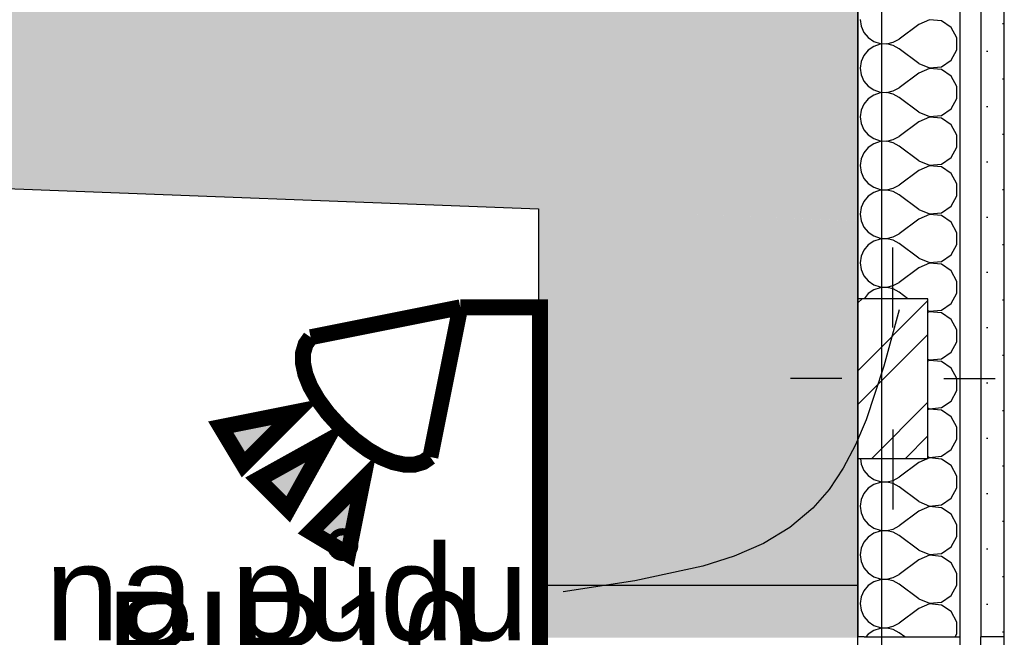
# Model space of a CAD drawing. Extents: x -12025 to 39812, y -28775 to 12.
# Tile 87 of 90: x 30685 to 32227, y -4642 to -3675. Entities that reach past the tile are written whole.
import ezdxf
from ezdxf.enums import TextEntityAlignment as Align

# ---------------------------------------------------------------- set-up
doc = ezdxf.new("R2010")
doc.units = 0
doc.header["$MEASUREMENT"] = 0
doc.linetypes.add('Telekomunikacni vodic', pattern=[9.25, 3, -0.75, 3, -0.75, 0.125, -0.75, 0.125, -0.75])
for name, color, linetype in [('OÚ Dukovany internet + tv + data', 192, 'Continuous'), ('OÚ Dukovany půdorys kóty 1NP', 7, 'Continuous'), ('OÚ Dukovany půdorys podklad 1NP', 7, 'Continuous')]:
    doc.layers.add(name, color=color, linetype=linetype)
doc.styles.add('Arial', font='txt')

# ---------------------------------------------------------------- blocks, each defined once
blk = doc.blocks.new('PIR vějíř (11)')
at = {"color": 0, "linetype": 'Continuous', "const_width": 25}
for points in [[(0, 0), (-234.4, -46.9)], [(-46.9, -234.4), (0, 0)]]:
    blk.add_lwpolyline(points, dxfattribs=at)
at = {"color": 0, "linetype": 'Continuous', "const_width": 25, "flags": 128}
for points in [[(-187.5, -187.5), (-207.3, -165.8), (-223, -144.6), (-234.8, -124.2), (-242.5, -105.1), (-246.3, -87.4), (-246.2, -71.6), (-242.2, -58), (-234.4, -46.9), (-234.4, -46.9)], [(-46.9, -234.4), (-58, -242.2), (-71.6, -246.2), (-87.4, -246.3), (-105.1, -242.5), (-124.2, -234.8), (-144.6, -223), (-165.8, -207.3), (-187.5, -187.5), (-187.5, -187.5)]]:
    blk.add_lwpolyline(points, dxfattribs=at)
at = {"color": 0, "linetype": 'Continuous', "const_width": 25}
for points in [[(-257.8, -164.1), (-339.8, -246.1), (-375, -187.5)], [(-210.9, -210.9), (-316.4, -269.5), (-269.5, -316.4), (-210.9, -210.9)], [(-152.3, -269.5), (-234.4, -351.6), (-175.8, -386.7)]]:
    blk.add_lwpolyline(points, close=True, dxfattribs=at)
at = {"color": 0, "linetype": 'Continuous'}
for points in [[(-257.8, -164.1), (-339.8, -246.1), (-375, -187.5)], [(-210.9, -210.9), (-316.4, -269.5), (-210.9, -210.9), (-269.5, -316.4)], [(-152.3, -269.5), (-234.4, -351.6), (-175.8, -386.7)]]:
    blk.add_solid(points, dxfattribs=at)
at = {"color": 0, "linetype": 'Continuous', "style": 'Arial'}
blk.add_text('-PIR10', height=150, dxfattribs=at).set_placement((-625, -595.3))

msp = doc.modelspace()

# ---------------------------------------------------------------- hatches: boundary and pattern name
at = {"layer": 'OÚ Dukovany půdorys podklad 1NP', "linetype": 'Continuous'}
h = msp.add_hatch(dxfattribs=at)
h.set_pattern_fill('OMÍTKA_01', color=21, style=0, pattern_type=2)
h.set_pattern_definition([(0, (0, 0), (0, 86.60254), [0, -50]), (0, (25, 43.3), (0, 86.60254), [0, -50])])
edge = h.paths.add_edge_path()
edge.add_spline(control_points=[(32190.2, -3201.5), (32190.2, -3201.5), (32190.2, -4641.1), (32190.2, -4641.1)], knot_values=[0, 0, 0, 0, 1, 1, 1, 1], degree=3, periodic=0)
edge.add_spline(control_points=[(32190.2, -4641.1), (32190.2, -4641.1), (32226.8, -4641.1), (32226.8, -4641.1)], knot_values=[0, 0, 0, 0, 1, 1, 1, 1], degree=3, periodic=0)
edge.add_spline(control_points=[(32226.8, -4641.1), (32226.8, -4641.1), (32226.8, -3204.2), (32226.8, -3204.2)], knot_values=[0, 0, 0, 0, 1, 1, 1, 1], degree=3, periodic=0)
edge.add_spline(control_points=[(32226.8, -3204.2), (32226.8, -3204.2), (32190.2, -3201.5), (32190.2, -3201.5)], knot_values=[0, 0, 0, 0, 1, 1, 1, 1], degree=3, periodic=0)
edge.add_spline(control_points=[(32190.2, -3201.5), (32190.2, -3201.5), (32190.2, -3201.5), (32190.2, -3201.5)], knot_values=[0, 0, 0, 0, 1, 1, 1, 1], degree=3, periodic=0)
h = msp.add_hatch(dxfattribs=at)
h.set_pattern_fill('KOV___OCEL', color=151, style=0, pattern_type=2)
h.set_pattern_definition([(45, (0, 0), (-79.5495, 79.5495), []), (45, (-26.52, 26.52), (-79.5495, 79.5495), [])])
edge = h.paths.add_edge_path()
edge.add_spline(control_points=[(31997.2, -4361.5), (31997.2, -4361.5), (32107.2, -4361.5), (32107.2, -4361.5)], knot_values=[0, 0, 0, 0, 1, 1, 1, 1], degree=3, periodic=0)
edge.add_spline(control_points=[(32107.2, -4361.5), (32107.2, -4361.5), (32107.2, -4111.5), (32107.2, -4111.5)], knot_values=[0, 0, 0, 0, 1, 1, 1, 1], degree=3, periodic=0)
edge.add_spline(control_points=[(32107.2, -4111.5), (32107.2, -4111.5), (31997.2, -4111.5), (31997.2, -4111.5)], knot_values=[0, 0, 0, 0, 1, 1, 1, 1], degree=3, periodic=0)
edge.add_spline(control_points=[(31997.2, -4111.5), (31997.2, -4111.5), (31997.2, -4361.5), (31997.2, -4361.5)], knot_values=[0, 0, 0, 0, 1, 1, 1, 1], degree=3, periodic=0)
edge.add_spline(control_points=[(31997.2, -4361.5), (31997.2, -4361.5), (31997.2, -4361.5), (31997.2, -4361.5)], knot_values=[0, 0, 0, 0, 1, 1, 1, 1], degree=3, periodic=0)

# ---------------------------------------------------------------- linework, layer by layer
at = {"layer": 'OÚ Dukovany internet + tv + data', "linetype": 'Telekomunikacni vodic', "ltscale": 100, "const_width": 25}
msp.add_lwpolyline([(31375, -6500), (31500, -6500), (31500, -4125), (31375, -4125)], dxfattribs=at)
at = {"layer": 'OÚ Dukovany půdorys kóty 1NP', "color": 154, "linetype": 'Continuous', "flags": 128}
for points in [[(32062.4, -4128.8), (32038.3, -4217.3), (32010.4, -4301.4), (31993.7, -4340.5), (31974.6, -4376.9), (31952.5, -4410.1), (31926.9, -4439.6), (31926.9, -4439.6)], [(31926.9, -4439.6), (31890.8, -4469.8), (31849.6, -4494.5), (31804, -4514.4), (31754.8, -4530.3), (31648.5, -4553.4), (31536.2, -4570.2), (31536.2, -4570.2)]]:
    msp.add_lwpolyline(points, dxfattribs=at)
at = {"layer": 'OÚ Dukovany půdorys podklad 1NP', "color": 1, "linetype": 'Continuous'}
for p, q in [((32226.8, -4641.1), (32226.8, -3167.5)), ((32190.2, -3201.5), (32190.2, -4641.1)), ((31997.5, -3380.7), (31997.5, -4111.5)), ((32157.5, -4641.1), (32157.5, -3392.6)), ((32052.2, -4156.5), (32052.2, -4031.5)), ((31972.2, -4236.5), (31892.2, -4236.5)), ((32132.2, -4236.5), (32212.2, -4236.5)), ((32052.2, -4316.5), (32052.2, -4441.5)), ((31997.5, -4361.5), (31997.5, -4641.1)), ((31497.2, -4560.7), (31497.2, -4642.1)), ((31997.2, -4642.1), (31997.2, -4560.7)), ((31997.4, -5991.1), (31997.5, -4641.1)), ((32007.5, -4641.1), (31997.5, -4641.1)), ((32007.5, -4641.1), (31997.5, -4641.1)), ((32007.5, -4641.1), (32157.5, -4641.1)), ((32007.5, -4641.1), (32157.5, -4641.1)), ((32157.4, -5991.1), (32157.5, -4641.1)), ((32226.8, -4641.1), (32190.2, -4641.1)), ((32226.8, -4641.1), (32190.2, -4641.1)), ((32190.2, -5991.1), (32190.2, -4641.1)), ((32226.8, -5991.1), (32226.8, -4641.1))]:
    msp.add_line(p, q, dxfattribs=at)
at = {"layer": 'OÚ Dukovany půdorys podklad 1NP', "color": 8, "linetype": 'Continuous'}
for p, q in [((31997.2, -10380.5), (31997.2, -3380.7)), ((32034.5, -3380.7), (32034.5, -10380.5))]:
    msp.add_line(p, q, dxfattribs=at)
at = {"layer": 'OÚ Dukovany půdorys podklad 1NP', "color": 7, "linetype": 'Continuous'}
for p, q in [((31997.7, -3989.8), (31997.5, -3380.7)), ((26378.8, -3776.6), (31497.2, -3970.8)), ((31497.2, -3970.8), (31497.2, -4560.7)), ((31997.2, -4111.5), (31997.2, -3989.8)), ((31997.2, -4560.7), (31997.2, -4361.5)), ((31847.2, -4560.7), (31497.2, -4560.7)), ((31897.2, -4560.7), (31847.2, -4560.7)), ((31997.2, -4560.7), (31897.2, -4560.7))]:
    msp.add_line(p, q, dxfattribs=at)
at = {"layer": 'OÚ Dukovany půdorys podklad 1NP', "color": 21, "linetype": 'Continuous'}
for p, q in [((32001.3, -3674.6), (32002.7, -3685)), ((32092.7, -3682.2), (32062.2, -3705.1)), ((32109.8, -3675), (32092.7, -3682.2)), ((32128.3, -3676.8), (32109.8, -3675)), ((32143.8, -3687), (32128.3, -3676.8)), ((32002.7, -3685), (32007, -3694.6)), ((32007, -3694.6), (32013.7, -3702.7)), ((32152.5, -3703.4), (32143.8, -3687)), ((32013.7, -3702.7), (32022.3, -3708.7)), ((32022.3, -3708.7), (32032.3, -3712)), ((32032.3, -3713.3), (32022.3, -3716.7)), ((32032.3, -3712), (32042.8, -3712.5)), ((32042.8, -3712.8), (32032.3, -3713.3)), ((32042.8, -3712.5), (32053, -3710.1)), ((32053, -3715.2), (32042.8, -3712.8)), ((32053, -3710.1), (32062.2, -3705.1)), ((32062.2, -3720.3), (32053, -3715.2)), ((32152.5, -3722), (32152.5, -3703.4)), ((32007, -3730.7), (32002.7, -3740.4)), ((32013.7, -3722.7), (32007, -3730.7)), ((32022.3, -3716.7), (32013.7, -3722.7)), ((32092.7, -3743.2), (32062.2, -3720.3)), ((32143.8, -3738.3), (32152.5, -3722)), ((32002.7, -3740.4), (32001.3, -3750.8)), ((32092.7, -3743.2), (32109.8, -3750.3)), ((32128.3, -3748.6), (32143.8, -3738.3)), ((32001.3, -3750.8), (32002.7, -3761.2)), ((32002.7, -3761.2), (32007, -3770.8)), ((32092.7, -3758.4), (32062.2, -3781.3)), ((32109.8, -3751.2), (32092.7, -3758.4)), ((32109.8, -3750.3), (32128.3, -3748.6)), ((32128.3, -3753), (32109.8, -3751.2)), ((32143.8, -3763.2), (32128.3, -3753)), ((32007, -3770.8), (32013.7, -3778.9)), ((32152.5, -3779.6), (32143.8, -3763.2)), ((32013.7, -3778.9), (32022.3, -3784.8)), ((32022.3, -3784.8), (32032.3, -3788.2)), ((32032.3, -3789.5), (32022.3, -3792.9)), ((32032.3, -3788.2), (32042.8, -3788.7)), ((32042.8, -3789), (32032.3, -3789.5)), ((32042.8, -3788.7), (32053, -3786.3)), ((32053, -3791.4), (32042.8, -3789)), ((32053, -3786.3), (32062.2, -3781.3)), ((32062.2, -3796.5), (32053, -3791.4)), ((32152.5, -3798.2), (32152.5, -3779.6)), ((32007, -3806.9), (32002.7, -3816.6)), ((32013.7, -3798.8), (32007, -3806.9)), ((32022.3, -3792.9), (32013.7, -3798.8)), ((32092.7, -3819.3), (32062.2, -3796.5)), ((32143.7, -3814.5), (32152.5, -3798.2)), ((32002.7, -3816.6), (32001.3, -3827)), ((32092.7, -3819.3), (32109.8, -3826.5)), ((32128.3, -3824.8), (32143.7, -3814.5)), ((32001.3, -3827), (32002.7, -3837.4)), ((32002.7, -3837.4), (32007, -3847)), ((32092.7, -3834.6), (32062.2, -3857.4)), ((32109.8, -3827.4), (32092.7, -3834.6)), ((32109.8, -3826.5), (32128.3, -3824.8)), ((32128.3, -3829.2), (32109.8, -3827.4)), ((32143.7, -3839.4), (32128.3, -3829.2)), ((32007, -3847), (32013.7, -3855.1)), ((32152.5, -3855.8), (32143.7, -3839.4)), ((32013.7, -3855.1), (32022.3, -3861)), ((32022.3, -3869.1), (32013.7, -3875)), ((32022.3, -3861), (32032.3, -3864.4)), ((32032.3, -3865.7), (32022.3, -3869.1)), ((32032.3, -3864.4), (32042.8, -3864.9)), ((32042.8, -3865.2), (32032.3, -3865.7)), ((32042.8, -3864.9), (32053, -3862.5)), ((32053, -3867.6), (32042.8, -3865.2)), ((32053, -3862.5), (32062.2, -3857.4)), ((32062.2, -3872.7), (32053, -3867.6)), ((32152.5, -3874.3), (32152.5, -3855.8)), ((32007, -3883.1), (32002.7, -3892.7)), ((32013.7, -3875), (32007, -3883.1)), ((32092.7, -3895.5), (32062.2, -3872.7)), ((32143.7, -3890.7), (32152.5, -3874.3)), ((32002.7, -3892.7), (32001.3, -3903.2)), ((32092.7, -3895.5), (32109.8, -3902.7)), ((32128.3, -3901), (32143.7, -3890.7)), ((32001.3, -3903.2), (32002.7, -3913.6)), ((32002.7, -3913.6), (32007, -3923.2)), ((32092.7, -3910.8), (32062.2, -3933.6)), ((32109.8, -3903.6), (32092.7, -3910.8)), ((32109.8, -3902.7), (32128.3, -3901)), ((32128.3, -3905.3), (32109.8, -3903.6)), ((32143.7, -3915.6), (32128.3, -3905.3)), ((32152.5, -3932), (32143.7, -3915.6)), ((32007, -3923.2), (32013.7, -3931.3)), ((32013.7, -3931.3), (32022.3, -3937.2)), ((32022.3, -3945.3), (32013.7, -3951.2)), ((32022.3, -3937.2), (32032.3, -3940.6)), ((32032.3, -3941.9), (32022.3, -3945.3)), ((32032.3, -3940.6), (32042.8, -3941.1)), ((32042.8, -3941.4), (32032.3, -3941.9)), ((32042.8, -3941.1), (32053, -3938.7)), ((32053, -3943.8), (32042.8, -3941.4)), ((32053, -3938.7), (32062.2, -3933.6)), ((32062.2, -3948.9), (32053, -3943.8)), ((32152.5, -3950.5), (32152.5, -3932)), ((32007, -3959.3), (32002.7, -3968.9)), ((32013.7, -3951.2), (32007, -3959.3)), ((32092.7, -3971.7), (32062.2, -3948.9)), ((32143.7, -3966.9), (32152.5, -3950.5)), ((32002.7, -3968.9), (32001.3, -3979.3)), ((32092.7, -3971.7), (32109.8, -3978.9)), ((32109.8, -3978.9), (32128.3, -3977.2)), ((32128.3, -3977.2), (32143.7, -3966.9)), ((32001.3, -3979.3), (32002.7, -3989.8)), ((32002.7, -3989.8), (32007, -3999.4)), ((32092.7, -3987), (32062.2, -4009.8)), ((32109.8, -3979.8), (32092.7, -3987)), ((32128.3, -3981.5), (32109.8, -3979.8)), ((32143.7, -3991.8), (32128.3, -3981.5)), ((32152.5, -4008.2), (32143.7, -3991.8)), ((32007, -3999.4), (32013.7, -4007.5)), ((32013.7, -4007.5), (32022.3, -4013.4)), ((32152.5, -4026.7), (32152.5, -4008.2)), ((32022.3, -4021.5), (32013.7, -4027.4)), ((32022.3, -4013.4), (32032.3, -4016.8)), ((32032.3, -4018.1), (32022.3, -4021.5)), ((32032.3, -4016.8), (32042.8, -4017.3)), ((32042.8, -4017.6), (32032.3, -4018.1)), ((32042.8, -4017.3), (32053, -4014.9)), ((32053, -4020), (32042.8, -4017.6)), ((32053, -4014.9), (32062.2, -4009.8)), ((32062.2, -4025.1), (32053, -4020)), ((32007, -4035.5), (32002.7, -4045.1)), ((32013.7, -4027.4), (32007, -4035.5)), ((32092.7, -4047.9), (32062.2, -4025.1)), ((32143.7, -4043.1), (32152.5, -4026.7)), ((32002.7, -4045.1), (32001.3, -4055.5)), ((32092.7, -4047.9), (32109.8, -4055.1)), ((32109.8, -4055.1), (32128.3, -4053.4)), ((32128.3, -4053.4), (32143.7, -4043.1)), ((32001.3, -4055.5), (32002.7, -4065.9)), ((32002.7, -4065.9), (32007, -4075.6)), ((32092.7, -4063.2), (32062.2, -4086)), ((32109.8, -4056), (32092.7, -4063.2)), ((32128.3, -4057.7), (32109.8, -4056)), ((32143.7, -4068), (32128.3, -4057.7)), ((32152.5, -4084.4), (32143.7, -4068)), ((32007, -4075.6), (32013.7, -4083.7)), ((32013.7, -4083.7), (32022.3, -4089.6)), ((32152.5, -4102.9), (32152.5, -4084.4)), ((32022.3, -4097.7), (32013.7, -4103.6)), ((32022.3, -4089.6), (32032.3, -4093)), ((32032.3, -4094.3), (32022.3, -4097.7)), ((32032.3, -4093), (32042.8, -4093.5)), ((32042.8, -4093.8), (32032.3, -4094.3)), ((32042.8, -4093.5), (32053, -4091.1)), ((32053, -4096.2), (32042.8, -4093.8)), ((32053, -4091.1), (32062.2, -4086)), ((32062.2, -4101.3), (32053, -4096.2)), ((32013.7, -4103.6), (32007.1, -4111.5)), ((32075.9, -4111.5), (32062.2, -4101.3)), ((32143.7, -4119.3), (32152.5, -4102.9)), ((32107.2, -4130.2), (32109.8, -4131.3)), ((32109.8, -4131.3), (32128.3, -4129.5)), ((32128.3, -4129.5), (32143.7, -4119.3)), ((32109.8, -4132.2), (32107.2, -4133.2)), ((32128.3, -4133.9), (32109.8, -4132.2)), ((32143.7, -4144.2), (32128.3, -4133.9)), ((32152.5, -4160.5), (32143.7, -4144.2)), ((32152.5, -4179.1), (32152.5, -4160.5)), ((32143.7, -4195.5), (32152.5, -4179.1)), ((32107.2, -4206.4), (32109.8, -4207.5)), ((32109.8, -4208.4), (32107.2, -4209.4)), ((32109.8, -4207.5), (32128.3, -4205.7)), ((32128.3, -4210.1), (32109.8, -4208.4)), ((32128.3, -4205.7), (32143.7, -4195.5)), ((32143.7, -4220.4), (32128.3, -4210.1)), ((32152.5, -4236.7), (32143.7, -4220.4)), ((32152.5, -4255.3), (32152.5, -4236.7)), ((32143.7, -4271.7), (32152.5, -4255.3)), ((32107.2, -4282.6), (32109.8, -4283.7)), ((32109.8, -4284.5), (32107.2, -4285.6)), ((32109.8, -4283.7), (32128.3, -4281.9)), ((32128.3, -4286.3), (32109.8, -4284.5)), ((32128.3, -4281.9), (32143.7, -4271.7)), ((32143.7, -4296.6), (32128.3, -4286.3)), ((32152.5, -4312.9), (32143.7, -4296.6)), ((32152.5, -4331.5), (32152.5, -4312.9)), ((32143.7, -4347.8), (32152.5, -4331.5)), ((32001.4, -4361.5), (32002.7, -4370.7)), ((32109.8, -4360.7), (32092.7, -4367.9)), ((32107.2, -4358.8), (32109.8, -4359.9)), ((32109.8, -4359.9), (32128.3, -4358.1)), ((32128.3, -4362.5), (32109.8, -4360.7)), ((32128.3, -4358.1), (32143.7, -4347.8)), ((32143.7, -4372.8), (32128.3, -4362.5)), ((32002.7, -4370.7), (32007, -4380.3)), ((32092.7, -4367.9), (32062.2, -4390.8)), ((32152.5, -4389.1), (32143.7, -4372.8)), ((32007, -4380.3), (32013.7, -4388.4)), ((32013.7, -4388.4), (32022.3, -4394.4)), ((32053, -4395.9), (32062.2, -4390.8)), ((32152.5, -4407.7), (32152.5, -4389.1)), ((32013.7, -4408.4), (32007, -4416.5)), ((32022.3, -4402.4), (32013.7, -4408.4)), ((32022.3, -4394.4), (32032.3, -4397.7)), ((32032.3, -4399.1), (32022.3, -4402.4)), ((32032.3, -4397.7), (32042.8, -4398.2)), ((32042.8, -4398.5), (32032.3, -4399.1)), ((32042.8, -4398.2), (32053, -4395.9)), ((32053, -4400.9), (32042.8, -4398.5)), ((32062.2, -4406), (32053, -4400.9)), ((32092.7, -4428.9), (32062.2, -4406)), ((32143.7, -4424), (32152.5, -4407.7)), ((32007, -4416.5), (32002.7, -4426.1)), ((32128.3, -4434.3), (32143.7, -4424)), ((32002.7, -4426.1), (32001.3, -4436.5)), ((32001.3, -4436.5), (32002.7, -4446.9)), ((32092.7, -4428.9), (32109.8, -4436.1)), ((32109.8, -4436.9), (32092.7, -4444.1)), ((32109.8, -4436.1), (32128.3, -4434.3)), ((32128.3, -4438.7), (32109.8, -4436.9)), ((32143.7, -4449), (32128.3, -4438.7)), ((32002.7, -4446.9), (32007, -4456.5)), ((32092.7, -4444.1), (32062.2, -4467)), ((32152.5, -4465.3), (32143.7, -4449)), ((32007, -4456.5), (32013.7, -4464.6)), ((32013.7, -4464.6), (32022.3, -4470.6)), ((32022.3, -4470.6), (32032.3, -4473.9)), ((32053, -4472.1), (32062.2, -4467)), ((32152.5, -4483.9), (32152.5, -4465.3)), ((32013.7, -4484.6), (32007, -4492.7)), ((32022.3, -4478.6), (32013.7, -4484.6)), ((32032.3, -4475.2), (32022.3, -4478.6)), ((32032.3, -4473.9), (32042.8, -4474.4)), ((32042.8, -4474.7), (32032.3, -4475.2)), ((32042.8, -4474.4), (32053, -4472.1)), ((32053, -4477.1), (32042.8, -4474.7)), ((32062.2, -4482.2), (32053, -4477.1)), ((32092.7, -4505.1), (32062.2, -4482.2)), ((32143.7, -4500.2), (32152.5, -4483.9)), ((32007, -4492.7), (32002.7, -4502.3)), ((32128.3, -4510.5), (32143.7, -4500.2)), ((32002.7, -4502.3), (32001.3, -4512.7)), ((32001.3, -4512.7), (32002.7, -4523.1)), ((32092.7, -4505.1), (32109.8, -4512.2)), ((32109.8, -4513.1), (32092.7, -4520.3)), ((32109.8, -4512.2), (32128.3, -4510.5)), ((32128.3, -4514.9), (32109.8, -4513.1)), ((32143.7, -4525.1), (32128.3, -4514.9)), ((32002.7, -4523.1), (32007, -4532.7)), ((32092.7, -4520.3), (32062.2, -4543.2)), ((32152.5, -4541.5), (32143.7, -4525.1)), ((32007, -4532.7), (32013.7, -4540.8)), ((32013.7, -4540.8), (32022.3, -4546.8)), ((32022.3, -4546.8), (32032.3, -4550.1)), ((32053, -4548.2), (32062.2, -4543.2)), ((32152.5, -4560.1), (32152.5, -4541.5)), ((32013.7, -4560.7), (32007, -4568.8)), ((32022.3, -4554.8), (32013.7, -4560.7)), ((32032.3, -4551.4), (32022.3, -4554.8)), ((32032.3, -4550.1), (32042.8, -4550.6)), ((32042.8, -4550.9), (32032.3, -4551.4)), ((32042.8, -4550.6), (32053, -4548.2)), ((32053, -4553.3), (32042.8, -4550.9)), ((32062.2, -4558.4), (32053, -4553.3)), ((32092.7, -4581.3), (32062.2, -4558.4)), ((32143.7, -4576.4), (32152.5, -4560.1)), ((32002.7, -4578.5), (32001.3, -4588.9)), ((32007, -4568.8), (32002.7, -4578.5)), ((32128.3, -4586.7), (32143.7, -4576.4)), ((32001.3, -4588.9), (32002.7, -4599.3)), ((32092.7, -4581.3), (32109.8, -4588.4)), ((32109.8, -4589.3), (32092.7, -4596.5)), ((32109.8, -4588.4), (32128.3, -4586.7)), ((32128.3, -4591.1), (32109.8, -4589.3)), ((32143.7, -4601.3), (32128.3, -4591.1)), ((32002.7, -4599.3), (32007, -4608.9)), ((32007, -4608.9), (32013.7, -4617)), ((32092.7, -4596.5), (32062.2, -4619.3)), ((32152.5, -4617.7), (32143.7, -4601.3)), ((32013.7, -4617), (32022.3, -4622.9)), ((32022.3, -4622.9), (32032.3, -4626.3)), ((32042.8, -4626.8), (32053, -4624.4)), ((32053, -4624.4), (32062.2, -4619.3)), ((32152.5, -4636.2), (32152.5, -4617.7)), ((32013.7, -4636.9), (32010.2, -4641.1)), ((32022.3, -4631), (32013.7, -4636.9)), ((32032.3, -4627.6), (32022.3, -4631)), ((32032.3, -4626.3), (32042.8, -4626.8)), ((32042.8, -4627.1), (32032.3, -4627.6)), ((32053, -4629.5), (32042.8, -4627.1)), ((32062.2, -4634.6), (32053, -4629.5)), ((32070.9, -4641.1), (32062.2, -4634.6)), ((32149.9, -4641.1), (32152.5, -4636.2))]:
    msp.add_line(p, q, dxfattribs=at)
at = {"layer": 'OÚ Dukovany půdorys podklad 1NP', "color": 7, "linetype": 'Continuous'}
msp.add_lwpolyline([(31997.2, -4361.5), (32107.2, -4361.5), (32107.2, -4111.5), (31997.2, -4111.5)], close=True, dxfattribs=at)
at = {"layer": 'OÚ Dukovany půdorys podklad 1NP', "color": 254, "linetype": 'Continuous'}
for points in [[(31997.5, -3380.7), (26370.7, -2963.7), (31997.7, -3989.8), (26378.8, -3776.6)], [(31997.2, -3989.8), (31497.2, -3970.8), (31997.2, -4560.7), (31497.2, -4560.7)]]:
    msp.add_solid(points, dxfattribs=at)
at = {"layer": 'OÚ Dukovany půdorys podklad 1NP', "color": 9, "linetype": 'Continuous'}
msp.add_solid([(31997.2, -4560.7), (31497.2, -4560.7), (31997.2, -4642.1), (31497.2, -4642.1)], dxfattribs=at)

# ---------------------------------------------------------------- block references
at = {"layer": 'OÚ Dukovany internet + tv + data', "linetype": 'Continuous'}
msp.add_blockref('PIR vějíř (11)', (31375, -4125), dxfattribs=at)

# ---------------------------------------------------------------- texts
at = {"layer": 'OÚ Dukovany půdorys kóty 1NP', "color": 154, "linetype": 'Continuous', "style": 'Arial'}
msp.add_text('optika na půdu ', height=150, dxfattribs=at).set_placement((30823.9, -4646.5), align=Align.CENTER)

doc.saveas('drawing.dxf')
